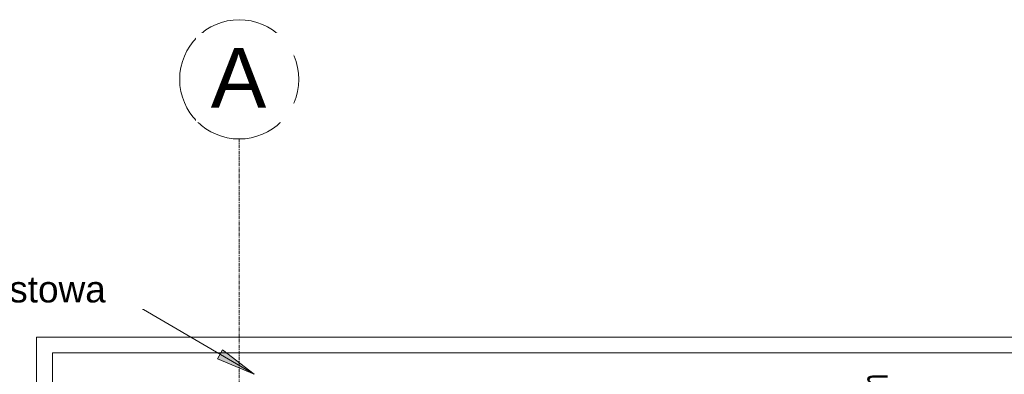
# Model space of a CAD drawing. Header units: millimetres. Extents: x -37728 to 44100, y 631619 to 691915.
# Tile 122 of 256: x -8456 to -4734, y 663737 to 665075. Entities that reach past the tile are written whole.
import ezdxf

# ---------------------------------------------------------------- set-up
doc = ezdxf.new("R2010")
doc.units = ezdxf.units.MM
doc.linetypes.add('Linia siatki', pattern=[2.2225, 1.27, -0.3175, 0.3175, -0.3175])
doc.layers.add('_XREF', color=7, linetype='Continuous')
for name, color, linetype, lineweight in [('A-FLOR', 252, 'Continuous', 5), ('A-GLAZ-IDEN', 252, 'Continuous', 5), ('A-WALL', 252, 'Continuous', 35), ('P-PIPE-IDEN', 252, 'Continuous', 5), ('S-GRID', 252, 'Continuous', 5), ('S-GRID-IDEN', 252, 'Continuous', 5)]:
    doc.layers.add(name, color=color, linetype=linetype, lineweight=lineweight)
doc.styles.add('Arial Narrow_1', font='ARIALN.TTF', dxfattribs={"width": 0.8, "height": 10})
doc.styles.add('Arial_1', font='arial.ttf', dxfattribs={"height": 10})
doc.styles.add('Arial_2', font='arial.ttf', dxfattribs={"height": 22.5})

# ---------------------------------------------------------------- blocks, each defined once
blk = doc.blocks.new('Siatka - M_Symbol siatki - okrąg mniejszy-7853319-__-00_00 Przyziemie PB')
at = {"layer": 'S-GRID-IDEN', "color": 252}
blk.add_circle((0, 0), 0.45, dxfattribs=at)
blk = doc.blocks.new('A$C4e31ac75')
at = {"layer": 'P-PIPE-IDEN'}
blk.add_hatch(color=256, dxfattribs=at).paths.add_polyline_path([(-1079.19, 845.61), (-1091.15, 854.89), (-1093.14, 851.48)])
at = {"layer": 'A-FLOR'}
blk.add_line((-676.55, 853.65), (-1155.5, 853.65), dxfattribs=at)
at = {"layer": 'A-WALL', "lineweight": 5}
for p, q in [((-670.55, 859.65), (-1161.5, 859.65)), ((-1161.5, -76.1), (-1161.5, 859.65)), ((-1155.5, 853.65), (-1155.5, -70.1))]:
    blk.add_line(p, q, dxfattribs=at)
at = {"layer": 'P-PIPE-IDEN'}
for p, q in [((-1079.19, 845.61), (-1133.77, 877.52)), ((-1091.15, 854.89), (-1093.14, 851.48)), ((-1079.19, 845.61), (-1091.15, 854.89)), ((-1093.14, 851.48), (-1079.19, 845.61))]:
    blk.add_line(p, q, dxfattribs=at)
at = {"layer": 'S-GRID', "linetype": 'Linia siatki'}
blk.add_line((-1084.9, 934.4), (-1084.9, -178.7), dxfattribs=at)
at = {"layer": 'S-GRID-IDEN', "xscale": 49.99999999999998, "yscale": 49.99999999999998, "zscale": 49.99999999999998, "rotation": 180}
blk.add_blockref('Siatka - M_Symbol siatki - okrąg mniejszy-7853319-__-00_00 Przyziemie PB', (-1084.9, 956.9), dxfattribs=at)
at = {"layer": 'A-GLAZ-IDEN', "insert": (-849.69, 802.73), "char_height": 10, "width": 53.8734, "attachment_point": 1, "rotation": 90, "style": 'Arial Narrow_1'}
blk.add_mtext('hp=105cm', dxfattribs=at)
at = {"layer": 'P-PIPE-IDEN', "insert": (-1223.07, 882.72), "char_height": 10, "width": 107.827, "attachment_point": 1, "style": 'Arial_1', "bg_fill": 3, "box_fill_scale": 1.25, "bg_fill_color": 256, "bg_fill_true_color": 13158600, "bg_fill_transparency": 0}
blk.add_mtext('rura spustowa', dxfattribs=at)
at = {"layer": 'S-GRID-IDEN', "insert": (-1095.64, 968.78), "char_height": 22.5, "width": 25.654, "attachment_point": 1, "style": 'Arial_2', "bg_fill": 3, "box_fill_scale": 1.25, "bg_fill_color": 256, "bg_fill_true_color": 13158600, "bg_fill_transparency": 0}
blk.add_mtext('\\fArial|b0|i0|c238|p34|;A', dxfattribs=at)

msp = doc.modelspace()

# ---------------------------------------------------------------- block references
at = {"layer": '_XREF', "xscale": 10, "yscale": 10, "zscale": 10}
msp.add_blockref('A$C4e31ac75', (3222.8, 655281.1), dxfattribs=at)

doc.saveas('drawing.dxf')
